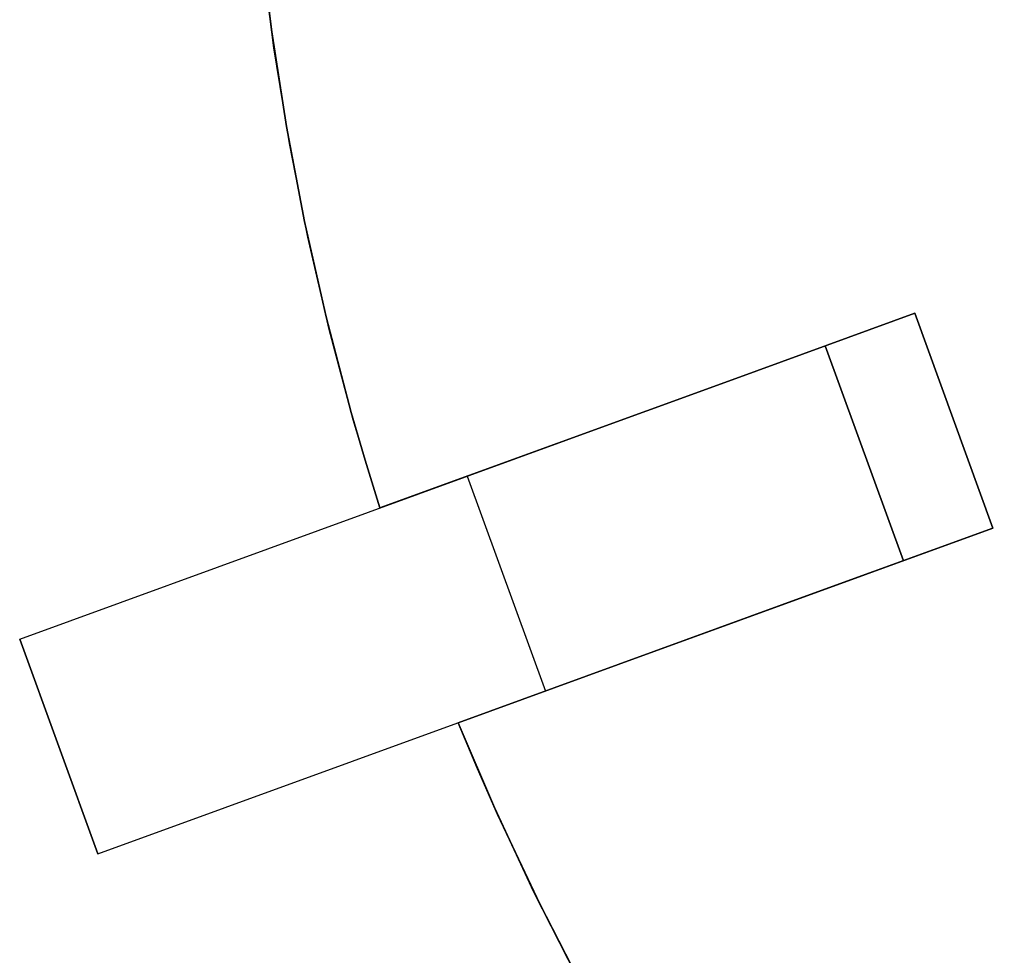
# Model space of a CAD drawing. Header units: millimetres. Extents: x 560 to 900, y 2299 to 2636.
# Tile 5 of 44: x 568 to 620, y 2399 to 2448. Entities that reach past the tile are written whole.
import ezdxf

# ---------------------------------------------------------------- set-up
doc = ezdxf.new("R2010")
doc.units = ezdxf.units.MM

msp = doc.modelspace()

# ---------------------------------------------------------------- linework, layer by layer
for points in [[(587.107, 2422.232), (585.709, 2426.865), (584.447, 2431.601), (583.328, 2436.435), (582.358, 2441.361), (581.546, 2446.373), (580.898, 2451.465), (580.421, 2456.628), (580.248, 2459.235), (580.12, 2461.856)], [(587.107, 2422.232), (585.709, 2426.865), (584.447, 2431.601), (583.328, 2436.435), (582.358, 2441.361), (581.546, 2446.373), (580.898, 2451.465), (580.421, 2456.628), (580.248, 2459.235), (580.12, 2461.856)], [(587.107, 2422.232), (586.33, 2424.739), (585.601, 2427.247), (584.284, 2432.263), (583.152, 2437.269), (582.201, 2442.256), (581.427, 2447.217), (580.825, 2452.142), (580.392, 2457.024), (580.12, 2461.856)], [(587.107, 2422.232), (586.33, 2424.739), (585.601, 2427.247), (584.284, 2432.263), (583.152, 2437.269), (582.201, 2442.256), (581.427, 2447.217), (580.825, 2452.142), (580.392, 2457.024), (580.12, 2461.856)], [(580.12, 2461.856), (580.392, 2457.024), (580.825, 2452.142), (581.427, 2447.217), (582.201, 2442.256), (583.152, 2437.269), (584.284, 2432.263), (585.601, 2427.247), (586.33, 2424.739), (587.107, 2422.232)], [(580.12, 2461.856), (580.392, 2457.024), (580.825, 2452.142), (581.427, 2447.217), (582.201, 2442.256), (583.152, 2437.269), (584.284, 2432.263), (585.601, 2427.247), (586.33, 2424.739), (587.107, 2422.232)], [(587.107, 2422.232), (585.709, 2426.865), (584.447, 2431.601), (583.328, 2436.435), (582.358, 2441.361), (581.546, 2446.373), (580.898, 2451.465), (580.421, 2456.628), (580.248, 2459.235), (580.12, 2461.856)], [(580.12, 2461.856), (580.392, 2457.024), (580.825, 2452.142), (581.427, 2447.217), (582.201, 2442.256), (583.152, 2437.269), (584.284, 2432.263), (585.601, 2427.247), (586.33, 2424.739), (587.107, 2422.232)], [(580.12, 2461.856), (580.392, 2457.024), (580.825, 2452.142), (581.427, 2447.217), (582.201, 2442.256), (583.152, 2437.269), (584.284, 2432.263), (585.601, 2427.247), (586.33, 2424.739), (587.107, 2422.232)], [(568.2, 2415.35), (615.185, 2432.452)], [(615.185, 2432.452), (605.788, 2429.031)], [(605.788, 2429.031), (615.185, 2432.452)], [(615.185, 2432.452), (605.788, 2429.031)], [(605.788, 2429.031), (615.185, 2432.452)], [(615.185, 2432.452), (605.788, 2429.031)], [(605.788, 2429.031), (615.185, 2432.452)], [(615.185, 2432.452), (619.289, 2421.175)], [(615.185, 2432.452), (619.289, 2421.175)], [(615.185, 2432.452), (619.289, 2421.175)], [(615.185, 2432.452), (619.289, 2421.175)], [(615.185, 2432.452), (619.289, 2421.175)], [(615.185, 2432.452), (619.289, 2421.175)], [(615.185, 2432.452), (619.289, 2421.175)], [(615.185, 2432.452), (619.289, 2421.175)], [(619.289, 2421.175), (615.185, 2432.452)], [(619.289, 2421.175), (615.185, 2432.452)], [(619.289, 2421.175), (615.185, 2432.452)], [(619.289, 2421.175), (615.185, 2432.452)], [(610.486, 2430.741), (614.591, 2419.465)], [(610.486, 2430.741), (614.591, 2419.465)], [(614.591, 2419.465), (610.486, 2430.741)], [(605.788, 2429.031), (587.107, 2422.232)], [(587.107, 2422.232), (605.788, 2429.031)], [(605.788, 2429.031), (587.107, 2422.232)], [(587.107, 2422.232), (605.788, 2429.031)], [(605.788, 2429.031), (587.107, 2422.232)], [(587.107, 2422.232), (605.788, 2429.031)], [(591.692, 2423.901), (595.797, 2412.625)], [(591.692, 2423.901), (595.797, 2412.625)], [(572.304, 2404.074), (619.289, 2421.175)], [(609.892, 2417.755), (619.289, 2421.175)], [(619.289, 2421.175), (609.892, 2417.755)], [(609.892, 2417.755), (619.289, 2421.175)], [(619.289, 2421.175), (609.892, 2417.755)], [(609.892, 2417.755), (619.289, 2421.175)], [(619.289, 2421.175), (609.892, 2417.755)], [(591.211, 2410.956), (609.892, 2417.755)], [(609.892, 2417.755), (591.211, 2410.956)], [(591.211, 2410.956), (609.892, 2417.755)], [(609.892, 2417.755), (591.211, 2410.956)], [(591.211, 2410.956), (609.892, 2417.755)], [(609.892, 2417.755), (591.211, 2410.956)], [(568.2, 2415.35), (572.304, 2404.074)], [(568.2, 2415.35), (572.304, 2404.074)], [(572.304, 2404.074), (568.2, 2415.35)], [(611.329, 2376.111), (608.431, 2379.987), (605.625, 2384.006), (602.92, 2388.165), (600.324, 2392.462), (597.847, 2396.895), (595.496, 2401.457), (593.282, 2406.146), (592.228, 2408.536), (591.211, 2410.956)], [(591.211, 2410.956), (592.228, 2408.536), (593.282, 2406.146), (595.496, 2401.457), (597.847, 2396.895), (600.324, 2392.462), (602.92, 2388.165), (605.625, 2384.006), (608.431, 2379.987), (611.329, 2376.111)], [(611.329, 2376.111), (609.742, 2378.201), (608.199, 2380.309), (605.245, 2384.571), (602.469, 2388.888), (599.869, 2393.25), (597.446, 2397.647), (595.196, 2402.069), (593.119, 2406.508), (591.211, 2410.956)], [(611.329, 2376.111), (609.742, 2378.201), (608.199, 2380.309), (605.245, 2384.571), (602.469, 2388.888), (599.869, 2393.25), (597.446, 2397.647), (595.196, 2402.069), (593.119, 2406.508), (591.211, 2410.956)], [(591.211, 2410.956), (593.119, 2406.508), (595.196, 2402.069), (597.446, 2397.647), (599.869, 2393.25), (602.469, 2388.888), (605.245, 2384.571), (608.199, 2380.309), (609.742, 2378.201), (611.329, 2376.111)], [(591.211, 2410.956), (593.119, 2406.508), (595.196, 2402.069), (597.446, 2397.647), (599.869, 2393.25), (602.469, 2388.888), (605.245, 2384.571), (608.199, 2380.309), (609.742, 2378.201), (611.329, 2376.111)], [(611.329, 2376.111), (608.431, 2379.987), (605.625, 2384.006), (602.92, 2388.165), (600.324, 2392.462), (597.847, 2396.895), (595.496, 2401.457), (593.282, 2406.146), (592.228, 2408.536), (591.211, 2410.956)], [(591.211, 2410.956), (593.119, 2406.508), (595.196, 2402.069), (597.446, 2397.647), (599.869, 2393.25), (602.469, 2388.888), (605.245, 2384.571), (608.199, 2380.309), (609.742, 2378.201), (611.329, 2376.111)], [(591.211, 2410.956), (593.119, 2406.508), (595.196, 2402.069), (597.446, 2397.647), (599.869, 2393.25), (602.469, 2388.888), (605.245, 2384.571), (608.199, 2380.309), (609.742, 2378.201), (611.329, 2376.111)]]:
    msp.add_lwpolyline(points)
at = {"extrusion": (-0.34202, 0.939693, -4.69085e-15)}
msp.add_lwpolyline([(-1430.032, -158.005), (-1429.349, -157.993), (-1428.667, -157.958), (-1427.987, -157.9), (-1427.309, -157.819), (-1426.634, -157.714), (-1425.963, -157.587), (-1425.297, -157.436), (-1424.636, -157.263), (-1423.982, -157.068), (-1423.334, -156.85), (-1422.695, -156.611), (-1422.064, -156.349), (-1421.442, -156.066), (-1420.831, -155.763), (-1420.23, -155.438), (-1419.64, -155.093), (-1419.063, -154.729), (-1418.498, -154.344), (-1417.947, -153.941), (-1417.41, -153.519), (-1416.888, -153.079), (-1416.381, -152.622), (-1415.89, -152.147), (-1415.415, -151.656), (-1414.958, -151.149), (-1414.518, -150.627), (-1414.096, -150.09), (-1413.693, -149.539), (-1413.308, -148.974), (-1412.944, -148.397), (-1412.599, -147.807), (-1412.274, -147.206), (-1411.971, -146.595), (-1411.688, -145.973), (-1411.426, -145.342), (-1411.187, -144.703), (-1410.969, -144.055), (-1410.774, -143.401), (-1410.601, -142.74), (-1410.45, -142.074), (-1410.323, -141.403), (-1410.218, -140.728), (-1410.137, -140.05), (-1410.079, -139.37), (-1410.044, -138.688), (-1410.032, -138.005)], dxfattribs=at)
at = {"extrusion": (-0.34202, 0.939693, -2.60443e-14)}
msp.add_lwpolyline([(-1410.032, 61.995), (-1410.044, 62.678), (-1410.079, 63.36), (-1410.137, 64.04), (-1410.218, 64.718), (-1410.323, 65.393), (-1410.45, 66.064), (-1410.601, 66.73), (-1410.774, 67.391), (-1410.969, 68.045), (-1411.187, 68.693), (-1411.426, 69.332), (-1411.688, 69.963), (-1411.971, 70.585), (-1412.274, 71.196), (-1412.599, 71.797), (-1412.944, 72.387), (-1413.308, 72.964), (-1413.693, 73.529), (-1414.096, 74.08), (-1414.518, 74.617), (-1414.958, 75.139), (-1415.415, 75.646), (-1415.89, 76.137), (-1416.381, 76.612), (-1416.888, 77.069), (-1417.41, 77.509), (-1417.947, 77.931), (-1418.498, 78.334), (-1419.063, 78.719), (-1419.64, 79.083), (-1420.23, 79.428), (-1420.831, 79.753), (-1421.442, 80.056), (-1422.064, 80.339), (-1422.695, 80.601), (-1423.334, 80.84), (-1423.982, 81.058), (-1424.636, 81.253), (-1425.297, 81.426), (-1425.963, 81.577), (-1426.634, 81.704), (-1427.309, 81.809), (-1427.987, 81.89), (-1428.667, 81.948), (-1429.349, 81.983), (-1430.032, 81.995)], dxfattribs=at)
at = {"extrusion": (-0.34202, 0.939693, 2.74858e-14)}
msp.add_lwpolyline([(-1415.032, 141.995), (-1414.691, 141.989), (-1414.35, 141.972), (-1414.009, 141.943), (-1413.67, 141.902), (-1413.333, 141.85), (-1412.997, 141.786), (-1412.664, 141.711), (-1412.334, 141.624), (-1412.007, 141.526), (-1411.683, 141.418), (-1411.363, 141.298), (-1411.048, 141.167), (-1410.737, 141.026), (-1410.431, 140.874), (-1410.131, 140.712), (-1409.836, 140.539), (-1409.547, 140.357), (-1409.265, 140.165), (-1408.99, 139.963), (-1408.721, 139.752), (-1408.46, 139.532), (-1408.206, 139.303), (-1407.961, 139.066), (-1407.724, 138.821), (-1407.495, 138.567), (-1407.275, 138.306), (-1407.064, 138.037), (-1406.862, 137.762), (-1406.67, 137.48), (-1406.488, 137.191), (-1406.315, 136.896), (-1406.153, 136.596), (-1406.001, 136.29), (-1405.86, 135.979), (-1405.729, 135.664), (-1405.609, 135.344), (-1405.501, 135.02), (-1405.403, 134.693), (-1405.316, 134.363), (-1405.241, 134.03), (-1405.177, 133.694), (-1405.125, 133.357), (-1405.084, 133.018), (-1405.055, 132.677), (-1405.038, 132.336), (-1405.032, 131.995)], dxfattribs=at)
at = {"extrusion": (-0.34202, 0.939693, -5.08745e-14)}
msp.add_lwpolyline([(-1405.032, -208.005), (-1405.038, -208.346), (-1405.055, -208.687), (-1405.084, -209.028), (-1405.125, -209.367), (-1405.177, -209.704), (-1405.241, -210.04), (-1405.316, -210.373), (-1405.403, -210.703), (-1405.501, -211.03), (-1405.609, -211.354), (-1405.729, -211.674), (-1405.86, -211.989), (-1406.001, -212.3), (-1406.153, -212.606), (-1406.315, -212.906), (-1406.488, -213.201), (-1406.67, -213.49), (-1406.862, -213.772), (-1407.064, -214.047), (-1407.275, -214.316), (-1407.495, -214.577), (-1407.724, -214.831), (-1407.961, -215.076), (-1408.206, -215.313), (-1408.46, -215.542), (-1408.721, -215.762), (-1408.99, -215.973), (-1409.265, -216.175), (-1409.547, -216.367), (-1409.836, -216.549), (-1410.131, -216.722), (-1410.431, -216.884), (-1410.737, -217.036), (-1411.048, -217.177), (-1411.363, -217.308), (-1411.683, -217.428), (-1412.007, -217.536), (-1412.334, -217.634), (-1412.664, -217.721), (-1412.997, -217.796), (-1413.333, -217.86), (-1413.67, -217.912), (-1414.009, -217.953), (-1414.35, -217.982), (-1414.691, -217.999), (-1415.032, -218.005)], dxfattribs=at)
at = {"extrusion": (-0.34202, 0.939693, 9.82504e-15)}
msp.add_lwpolyline([(-1430.032, -158.005), (-1429.349, -157.993), (-1428.667, -157.958), (-1427.987, -157.9), (-1427.309, -157.819), (-1426.634, -157.714), (-1425.963, -157.587), (-1425.297, -157.436), (-1424.636, -157.263), (-1423.982, -157.068), (-1423.334, -156.85), (-1422.695, -156.611), (-1422.064, -156.349), (-1421.442, -156.066), (-1420.831, -155.763), (-1420.23, -155.438), (-1419.64, -155.093), (-1419.063, -154.729), (-1418.498, -154.344), (-1417.947, -153.941), (-1417.41, -153.519), (-1416.888, -153.079), (-1416.381, -152.622), (-1415.89, -152.147), (-1415.415, -151.656), (-1414.958, -151.149), (-1414.518, -150.627), (-1414.096, -150.09), (-1413.693, -149.539), (-1413.308, -148.974), (-1412.944, -148.397), (-1412.599, -147.807), (-1412.274, -147.206), (-1411.971, -146.595), (-1411.688, -145.973), (-1411.426, -145.342), (-1411.187, -144.703), (-1410.969, -144.055), (-1410.774, -143.401), (-1410.601, -142.74), (-1410.45, -142.074), (-1410.323, -141.403), (-1410.218, -140.728), (-1410.137, -140.05), (-1410.079, -139.37), (-1410.044, -138.688), (-1410.032, -138.005)], dxfattribs=at)
at = {"extrusion": (-0.34202, 0.939693, 1.11878e-14)}
msp.add_lwpolyline([(-1410.032, 61.995), (-1410.044, 62.678), (-1410.079, 63.36), (-1410.137, 64.04), (-1410.218, 64.718), (-1410.323, 65.393), (-1410.45, 66.064), (-1410.601, 66.73), (-1410.774, 67.391), (-1410.969, 68.045), (-1411.187, 68.693), (-1411.426, 69.332), (-1411.688, 69.963), (-1411.971, 70.585), (-1412.274, 71.196), (-1412.599, 71.797), (-1412.944, 72.387), (-1413.308, 72.964), (-1413.693, 73.529), (-1414.096, 74.08), (-1414.518, 74.617), (-1414.958, 75.139), (-1415.415, 75.646), (-1415.89, 76.137), (-1416.381, 76.612), (-1416.888, 77.069), (-1417.41, 77.509), (-1417.947, 77.931), (-1418.498, 78.334), (-1419.063, 78.719), (-1419.64, 79.083), (-1420.23, 79.428), (-1420.831, 79.753), (-1421.442, 80.056), (-1422.064, 80.339), (-1422.695, 80.601), (-1423.334, 80.84), (-1423.982, 81.058), (-1424.636, 81.253), (-1425.297, 81.426), (-1425.963, 81.577), (-1426.634, 81.704), (-1427.309, 81.809), (-1427.987, 81.89), (-1428.667, 81.948), (-1429.349, 81.983), (-1430.032, 81.995)], dxfattribs=at)
at = {"extrusion": (1, 0, 0)}
for points in [[(2432.452, -138.005), (2432.452, -128.005)], [(2432.452, -116.005), (2432.452, -12.005)], [(2432.452, -0.005), (2432.452, 39.995)], [(2432.452, 51.995), (2432.452, 61.995)], [(2429.031, 118.766), (2429.031, 51.995)], [(2429.031, 39.995), (2429.031, -0.005)], [(2429.031, -12.005), (2429.031, -116.005)], [(2429.031, -128.005), (2429.031, -194.776)], [(2426.813, -128.005), (2426.813, -138.005)], [(2426.813, -12.005), (2426.813, -116.005)], [(2426.813, 39.995), (2426.813, -0.005)], [(2426.813, 61.995), (2426.813, 51.995)], [(2422.232, -12.005), (2422.232, -0.005)], [(2422.232, 39.995), (2422.232, 51.995)], [(2422.232, -128.005), (2422.232, -116.005)], [(2421.175, -128.005), (2421.175, -138.005)], [(2421.175, -12.005), (2421.175, -116.005)], [(2421.175, 39.995), (2421.175, -0.005)], [(2421.175, 61.995), (2421.175, 51.995)], [(2417.755, 118.766), (2417.755, 51.995)], [(2417.755, 39.995), (2417.755, -0.005)], [(2417.755, -12.005), (2417.755, -116.005)], [(2417.755, -128.005), (2417.755, -194.776)], [(2410.956, -0.005), (2410.956, -12.005)], [(2410.956, 39.995), (2410.956, 51.995)], [(2410.956, -116.005), (2410.956, -128.005)]]:
    msp.add_lwpolyline(points, dxfattribs=at)
at = {"extrusion": (-0.34202, 0.939693, -1.74439e-14)}
msp.add_lwpolyline([(-1405.032, 131.995), (-1405.02, 131.312), (-1404.985, 130.63), (-1404.927, 129.95), (-1404.846, 129.272), (-1404.741, 128.597), (-1404.614, 127.926), (-1404.463, 127.26), (-1404.29, 126.599), (-1404.095, 125.945), (-1403.877, 125.297), (-1403.638, 124.658), (-1403.376, 124.027), (-1403.093, 123.405), (-1402.79, 122.794), (-1402.465, 122.193), (-1402.12, 121.603), (-1401.756, 121.026), (-1401.371, 120.461), (-1400.968, 119.91), (-1400.546, 119.373), (-1400.106, 118.851), (-1399.649, 118.344), (-1399.174, 117.853), (-1398.683, 117.378), (-1398.176, 116.921), (-1397.654, 116.481), (-1397.117, 116.059), (-1396.566, 115.656), (-1396.001, 115.271), (-1395.424, 114.907), (-1394.834, 114.562), (-1394.233, 114.237), (-1393.622, 113.934), (-1393, 113.651), (-1392.369, 113.389), (-1391.73, 113.15), (-1391.082, 112.932), (-1390.428, 112.737), (-1389.767, 112.564), (-1389.101, 112.413), (-1388.43, 112.286), (-1387.755, 112.181), (-1387.077, 112.1), (-1386.397, 112.042), (-1385.715, 112.007), (-1385.032, 111.995)], dxfattribs=at)
at = {"extrusion": (-0.34202, 0.939693, -2.38293e-14)}
msp.add_lwpolyline([(-1385.032, -188.005), (-1385.715, -188.017), (-1386.397, -188.052), (-1387.077, -188.11), (-1387.755, -188.191), (-1388.43, -188.296), (-1389.101, -188.423), (-1389.767, -188.574), (-1390.428, -188.747), (-1391.082, -188.942), (-1391.73, -189.16), (-1392.369, -189.399), (-1393, -189.661), (-1393.622, -189.944), (-1394.233, -190.247), (-1394.834, -190.572), (-1395.424, -190.917), (-1396.001, -191.281), (-1396.566, -191.666), (-1397.117, -192.069), (-1397.654, -192.491), (-1398.176, -192.931), (-1398.683, -193.388), (-1399.174, -193.863), (-1399.649, -194.354), (-1400.106, -194.861), (-1400.546, -195.383), (-1400.968, -195.92), (-1401.371, -196.471), (-1401.756, -197.036), (-1402.12, -197.613), (-1402.465, -198.203), (-1402.79, -198.804), (-1403.093, -199.415), (-1403.376, -200.037), (-1403.638, -200.668), (-1403.877, -201.307), (-1404.095, -201.955), (-1404.29, -202.609), (-1404.463, -203.27), (-1404.614, -203.936), (-1404.741, -204.607), (-1404.846, -205.282), (-1404.927, -205.96), (-1404.985, -206.64), (-1405.02, -207.322), (-1405.032, -208.005)], dxfattribs=at)
at = {"extrusion": (-0.34202, 0.939693, 2.95972e-14)}
msp.add_lwpolyline([(-1405.032, 131.995), (-1405.038, 132.336), (-1405.055, 132.677), (-1405.084, 133.018), (-1405.125, 133.357), (-1405.177, 133.694), (-1405.241, 134.03), (-1405.316, 134.363), (-1405.403, 134.693), (-1405.501, 135.02), (-1405.609, 135.344), (-1405.729, 135.664), (-1405.86, 135.979), (-1406.001, 136.29), (-1406.153, 136.596), (-1406.315, 136.896), (-1406.488, 137.191), (-1406.67, 137.48), (-1406.862, 137.762), (-1407.064, 138.037), (-1407.275, 138.306), (-1407.495, 138.567), (-1407.724, 138.821), (-1407.961, 139.066), (-1408.206, 139.303), (-1408.46, 139.532), (-1408.721, 139.752), (-1408.99, 139.963), (-1409.265, 140.165), (-1409.547, 140.357), (-1409.836, 140.539), (-1410.131, 140.712), (-1410.431, 140.874), (-1410.737, 141.026), (-1411.048, 141.167), (-1411.363, 141.298), (-1411.683, 141.418), (-1412.007, 141.526), (-1412.334, 141.624), (-1412.664, 141.711), (-1412.997, 141.786), (-1413.333, 141.85), (-1413.67, 141.902), (-1414.009, 141.943), (-1414.35, 141.972), (-1414.691, 141.989), (-1415.032, 141.995)], dxfattribs=at)
at = {"extrusion": (-0.34202, 0.939693, -3.9025e-15)}
msp.add_lwpolyline([(-1415.032, -218.005), (-1414.691, -217.999), (-1414.35, -217.982), (-1414.009, -217.953), (-1413.67, -217.912), (-1413.333, -217.86), (-1412.997, -217.796), (-1412.664, -217.721), (-1412.334, -217.634), (-1412.007, -217.536), (-1411.683, -217.428), (-1411.363, -217.308), (-1411.048, -217.177), (-1410.737, -217.036), (-1410.431, -216.884), (-1410.131, -216.722), (-1409.836, -216.549), (-1409.547, -216.367), (-1409.265, -216.175), (-1408.99, -215.973), (-1408.721, -215.762), (-1408.46, -215.542), (-1408.206, -215.313), (-1407.961, -215.076), (-1407.724, -214.831), (-1407.495, -214.577), (-1407.275, -214.316), (-1407.064, -214.047), (-1406.862, -213.772), (-1406.67, -213.49), (-1406.488, -213.201), (-1406.315, -212.906), (-1406.153, -212.606), (-1406.001, -212.3), (-1405.86, -211.989), (-1405.729, -211.674), (-1405.609, -211.354), (-1405.501, -211.03), (-1405.403, -210.703), (-1405.316, -210.373), (-1405.241, -210.04), (-1405.177, -209.704), (-1405.125, -209.367), (-1405.084, -209.028), (-1405.055, -208.687), (-1405.038, -208.346), (-1405.032, -208.005)], dxfattribs=at)
at = {"extrusion": (-0.34202, 0.939693, -4.12111e-14)}
msp.add_lwpolyline([(-1410.032, -138.005), (-1410.044, -138.688), (-1410.079, -139.37), (-1410.137, -140.05), (-1410.218, -140.728), (-1410.323, -141.403), (-1410.45, -142.074), (-1410.601, -142.74), (-1410.774, -143.401), (-1410.969, -144.055), (-1411.187, -144.703), (-1411.426, -145.342), (-1411.688, -145.973), (-1411.971, -146.595), (-1412.274, -147.206), (-1412.599, -147.807), (-1412.944, -148.397), (-1413.308, -148.974), (-1413.693, -149.539), (-1414.096, -150.09), (-1414.518, -150.627), (-1414.958, -151.149), (-1415.415, -151.656), (-1415.89, -152.147), (-1416.381, -152.622), (-1416.888, -153.079), (-1417.41, -153.519), (-1417.947, -153.941), (-1418.498, -154.344), (-1419.063, -154.729), (-1419.64, -155.093), (-1420.23, -155.438), (-1420.831, -155.763), (-1421.442, -156.066), (-1422.064, -156.349), (-1422.695, -156.611), (-1423.334, -156.85), (-1423.982, -157.068), (-1424.636, -157.263), (-1425.297, -157.436), (-1425.963, -157.587), (-1426.634, -157.714), (-1427.309, -157.819), (-1427.987, -157.9), (-1428.667, -157.958), (-1429.349, -157.993), (-1430.032, -158.005)], dxfattribs=at)
at = {"extrusion": (-0.34202, 0.939693, 2.49154e-14)}
msp.add_lwpolyline([(-1430.032, 81.995), (-1429.349, 81.983), (-1428.667, 81.948), (-1427.987, 81.89), (-1427.309, 81.809), (-1426.634, 81.704), (-1425.963, 81.577), (-1425.297, 81.426), (-1424.636, 81.253), (-1423.982, 81.058), (-1423.334, 80.84), (-1422.695, 80.601), (-1422.064, 80.339), (-1421.442, 80.056), (-1420.831, 79.753), (-1420.23, 79.428), (-1419.64, 79.083), (-1419.063, 78.719), (-1418.498, 78.334), (-1417.947, 77.931), (-1417.41, 77.509), (-1416.888, 77.069), (-1416.381, 76.612), (-1415.89, 76.137), (-1415.415, 75.646), (-1414.958, 75.139), (-1414.518, 74.617), (-1414.096, 74.08), (-1413.693, 73.529), (-1413.308, 72.964), (-1412.944, 72.387), (-1412.599, 71.797), (-1412.274, 71.196), (-1411.971, 70.585), (-1411.688, 69.963), (-1411.426, 69.332), (-1411.187, 68.693), (-1410.969, 68.045), (-1410.774, 67.391), (-1410.601, 66.73), (-1410.45, 66.064), (-1410.323, 65.393), (-1410.218, 64.718), (-1410.137, 64.04), (-1410.079, 63.36), (-1410.044, 62.678), (-1410.032, 61.995)], dxfattribs=at)
at = {"extrusion": (-0.34202, 0.939693, -2.26405e-14)}
msp.add_lwpolyline([(-1405.032, 131.995), (-1405.02, 131.312), (-1404.985, 130.63), (-1404.927, 129.95), (-1404.846, 129.272), (-1404.741, 128.597), (-1404.614, 127.926), (-1404.463, 127.26), (-1404.29, 126.599), (-1404.095, 125.945), (-1403.877, 125.297), (-1403.638, 124.658), (-1403.376, 124.027), (-1403.093, 123.405), (-1402.79, 122.794), (-1402.465, 122.193), (-1402.12, 121.603), (-1401.756, 121.026), (-1401.371, 120.461), (-1400.968, 119.91), (-1400.546, 119.373), (-1400.106, 118.851), (-1399.649, 118.344), (-1399.174, 117.853), (-1398.683, 117.378), (-1398.176, 116.921), (-1397.654, 116.481), (-1397.117, 116.059), (-1396.566, 115.656), (-1396.001, 115.271), (-1395.424, 114.907), (-1394.834, 114.562), (-1394.233, 114.237), (-1393.622, 113.934), (-1393, 113.651), (-1392.369, 113.389), (-1391.73, 113.15), (-1391.082, 112.932), (-1390.428, 112.737), (-1389.767, 112.564), (-1389.101, 112.413), (-1388.43, 112.286), (-1387.755, 112.181), (-1387.077, 112.1), (-1386.397, 112.042), (-1385.715, 112.007), (-1385.032, 111.995)], dxfattribs=at)
at = {"extrusion": (-0.34202, 0.939693, 3.97837e-14)}
msp.add_lwpolyline([(-1385.032, -188.005), (-1385.715, -188.017), (-1386.397, -188.052), (-1387.077, -188.11), (-1387.755, -188.191), (-1388.43, -188.296), (-1389.101, -188.423), (-1389.767, -188.574), (-1390.428, -188.747), (-1391.082, -188.942), (-1391.73, -189.16), (-1392.369, -189.399), (-1393, -189.661), (-1393.622, -189.944), (-1394.233, -190.247), (-1394.834, -190.572), (-1395.424, -190.917), (-1396.001, -191.281), (-1396.566, -191.666), (-1397.117, -192.069), (-1397.654, -192.491), (-1398.176, -192.931), (-1398.683, -193.388), (-1399.174, -193.863), (-1399.649, -194.354), (-1400.106, -194.861), (-1400.546, -195.383), (-1400.968, -195.92), (-1401.371, -196.471), (-1401.756, -197.036), (-1402.12, -197.613), (-1402.465, -198.203), (-1402.79, -198.804), (-1403.093, -199.415), (-1403.376, -200.037), (-1403.638, -200.668), (-1403.877, -201.307), (-1404.095, -201.955), (-1404.29, -202.609), (-1404.463, -203.27), (-1404.614, -203.936), (-1404.741, -204.607), (-1404.846, -205.282), (-1404.927, -205.96), (-1404.985, -206.64), (-1405.02, -207.322), (-1405.032, -208.005)], dxfattribs=at)
at = {"extrusion": (-0.34202, 0.939693, 1.73494e-14)}
msp.add_lwpolyline([(-1385.032, 111.995), (-1384.178, 111.98), (-1383.326, 111.937), (-1382.475, 111.864), (-1381.628, 111.762), (-1380.784, 111.631), (-1379.946, 111.472), (-1379.113, 111.284), (-1378.287, 111.068), (-1377.469, 110.824), (-1376.66, 110.552), (-1375.861, 110.252), (-1375.072, 109.925), (-1374.295, 109.572), (-1373.53, 109.192), (-1372.779, 108.787), (-1372.042, 108.355), (-1371.321, 107.9), (-1370.615, 107.419), (-1369.926, 106.915), (-1369.255, 106.388), (-1368.602, 105.838), (-1367.968, 105.266), (-1367.354, 104.673), (-1366.761, 104.059), (-1366.189, 103.425), (-1365.639, 102.772), (-1365.112, 102.101), (-1364.608, 101.412), (-1364.127, 100.706), (-1363.672, 99.985), (-1363.24, 99.248), (-1362.835, 98.497), (-1362.455, 97.732), (-1362.102, 96.955), (-1361.775, 96.166), (-1361.475, 95.367), (-1361.203, 94.558), (-1360.959, 93.74), (-1360.743, 92.914), (-1360.555, 92.081), (-1360.396, 91.243), (-1360.265, 90.399), (-1360.163, 89.552), (-1360.09, 88.701), (-1360.047, 87.849), (-1360.032, 86.995)], dxfattribs=at)
at = {"extrusion": (-0.34202, 0.939693, -1.53798e-14)}
msp.add_lwpolyline([(-1360.032, -163.005), (-1360.047, -163.859), (-1360.09, -164.711), (-1360.163, -165.562), (-1360.265, -166.409), (-1360.396, -167.253), (-1360.555, -168.091), (-1360.743, -168.924), (-1360.959, -169.75), (-1361.203, -170.568), (-1361.475, -171.377), (-1361.775, -172.176), (-1362.102, -172.965), (-1362.455, -173.742), (-1362.835, -174.507), (-1363.24, -175.258), (-1363.672, -175.995), (-1364.127, -176.716), (-1364.608, -177.422), (-1365.112, -178.111), (-1365.639, -178.782), (-1366.189, -179.435), (-1366.761, -180.069), (-1367.354, -180.683), (-1367.968, -181.276), (-1368.602, -181.848), (-1369.255, -182.398), (-1369.926, -182.925), (-1370.615, -183.429), (-1371.321, -183.91), (-1372.042, -184.365), (-1372.779, -184.797), (-1373.53, -185.202), (-1374.295, -185.582), (-1375.072, -185.935), (-1375.861, -186.262), (-1376.66, -186.562), (-1377.469, -186.834), (-1378.287, -187.078), (-1379.113, -187.294), (-1379.946, -187.482), (-1380.784, -187.641), (-1381.628, -187.772), (-1382.475, -187.874), (-1383.326, -187.947), (-1384.178, -187.99), (-1385.032, -188.005)], dxfattribs=at)
at = {"extrusion": (-0.34202, 0.939693, -7.28986e-14)}
msp.add_lwpolyline([(-1405.032, 131.995), (-1405.038, 132.336), (-1405.055, 132.677), (-1405.084, 133.018), (-1405.125, 133.357), (-1405.177, 133.694), (-1405.241, 134.03), (-1405.316, 134.363), (-1405.403, 134.693), (-1405.501, 135.02), (-1405.609, 135.344), (-1405.729, 135.664), (-1405.86, 135.979), (-1406.001, 136.29), (-1406.153, 136.596), (-1406.315, 136.896), (-1406.488, 137.191), (-1406.67, 137.48), (-1406.862, 137.762), (-1407.064, 138.037), (-1407.275, 138.306), (-1407.495, 138.567), (-1407.724, 138.821), (-1407.961, 139.066), (-1408.206, 139.303), (-1408.46, 139.532), (-1408.721, 139.752), (-1408.99, 139.963), (-1409.265, 140.165), (-1409.547, 140.357), (-1409.836, 140.539), (-1410.131, 140.712), (-1410.431, 140.874), (-1410.737, 141.026), (-1411.048, 141.167), (-1411.363, 141.298), (-1411.683, 141.418), (-1412.007, 141.526), (-1412.334, 141.624), (-1412.664, 141.711), (-1412.997, 141.786), (-1413.333, 141.85), (-1413.67, 141.902), (-1414.009, 141.943), (-1414.35, 141.972), (-1414.691, 141.989), (-1415.032, 141.995)], dxfattribs=at)
at = {"extrusion": (-0.34202, 0.939693, -3.6873e-14)}
msp.add_lwpolyline([(-1415.032, -218.005), (-1414.691, -217.999), (-1414.35, -217.982), (-1414.009, -217.953), (-1413.67, -217.912), (-1413.333, -217.86), (-1412.997, -217.796), (-1412.664, -217.721), (-1412.334, -217.634), (-1412.007, -217.536), (-1411.683, -217.428), (-1411.363, -217.308), (-1411.048, -217.177), (-1410.737, -217.036), (-1410.431, -216.884), (-1410.131, -216.722), (-1409.836, -216.549), (-1409.547, -216.367), (-1409.265, -216.175), (-1408.99, -215.973), (-1408.721, -215.762), (-1408.46, -215.542), (-1408.206, -215.313), (-1407.961, -215.076), (-1407.724, -214.831), (-1407.495, -214.577), (-1407.275, -214.316), (-1407.064, -214.047), (-1406.862, -213.772), (-1406.67, -213.49), (-1406.488, -213.201), (-1406.315, -212.906), (-1406.153, -212.606), (-1406.001, -212.3), (-1405.86, -211.989), (-1405.729, -211.674), (-1405.609, -211.354), (-1405.501, -211.03), (-1405.403, -210.703), (-1405.316, -210.373), (-1405.241, -210.04), (-1405.177, -209.704), (-1405.125, -209.367), (-1405.084, -209.028), (-1405.055, -208.687), (-1405.038, -208.346), (-1405.032, -208.005)], dxfattribs=at)
at = {"extrusion": (-0.34202, 0.939693, 7.59958e-15)}
msp.add_lwpolyline([(-1385.032, 111.995), (-1385.715, 112.007), (-1386.397, 112.042), (-1387.077, 112.1), (-1387.755, 112.181), (-1388.43, 112.286), (-1389.101, 112.413), (-1389.767, 112.564), (-1390.428, 112.737), (-1391.082, 112.932), (-1391.73, 113.15), (-1392.369, 113.389), (-1393, 113.651), (-1393.622, 113.934), (-1394.233, 114.237), (-1394.834, 114.562), (-1395.424, 114.907), (-1396.001, 115.271), (-1396.566, 115.656), (-1397.117, 116.059), (-1397.654, 116.481), (-1398.176, 116.921), (-1398.683, 117.378), (-1399.174, 117.853), (-1399.649, 118.344), (-1400.106, 118.851), (-1400.546, 119.373), (-1400.968, 119.91), (-1401.371, 120.461), (-1401.756, 121.026), (-1402.12, 121.603), (-1402.465, 122.193), (-1402.79, 122.794), (-1403.093, 123.405), (-1403.376, 124.027), (-1403.638, 124.658), (-1403.877, 125.297), (-1404.095, 125.945), (-1404.29, 126.599), (-1404.463, 127.26), (-1404.614, 127.926), (-1404.741, 128.597), (-1404.846, 129.272), (-1404.927, 129.95), (-1404.985, 130.63), (-1405.02, 131.312), (-1405.032, 131.995)], dxfattribs=at)
at = {"extrusion": (-0.34202, 0.939693, 2.87142e-14)}
msp.add_lwpolyline([(-1405.032, -208.005), (-1405.02, -207.322), (-1404.985, -206.64), (-1404.927, -205.96), (-1404.846, -205.282), (-1404.741, -204.607), (-1404.614, -203.936), (-1404.463, -203.27), (-1404.29, -202.609), (-1404.095, -201.955), (-1403.877, -201.307), (-1403.638, -200.668), (-1403.376, -200.037), (-1403.093, -199.415), (-1402.79, -198.804), (-1402.465, -198.203), (-1402.12, -197.613), (-1401.756, -197.036), (-1401.371, -196.471), (-1400.968, -195.92), (-1400.546, -195.383), (-1400.106, -194.861), (-1399.649, -194.354), (-1399.174, -193.863), (-1398.683, -193.388), (-1398.176, -192.931), (-1397.654, -192.491), (-1397.117, -192.069), (-1396.566, -191.666), (-1396.001, -191.281), (-1395.424, -190.917), (-1394.834, -190.572), (-1394.233, -190.247), (-1393.622, -189.944), (-1393, -189.661), (-1392.369, -189.399), (-1391.73, -189.16), (-1391.082, -188.942), (-1390.428, -188.747), (-1389.767, -188.574), (-1389.101, -188.423), (-1388.43, -188.296), (-1387.755, -188.191), (-1387.077, -188.11), (-1386.397, -188.052), (-1385.715, -188.017), (-1385.032, -188.005)], dxfattribs=at)
at = {"extrusion": (-0.34202, 0.939693, 2.08319e-16)}
msp.add_lwpolyline([(-1360.032, 86.995), (-1360.047, 87.849), (-1360.09, 88.701), (-1360.163, 89.552), (-1360.265, 90.399), (-1360.396, 91.243), (-1360.555, 92.081), (-1360.743, 92.914), (-1360.959, 93.74), (-1361.203, 94.558), (-1361.475, 95.367), (-1361.775, 96.166), (-1362.102, 96.955), (-1362.455, 97.732), (-1362.835, 98.497), (-1363.24, 99.248), (-1363.672, 99.985), (-1364.127, 100.706), (-1364.608, 101.412), (-1365.112, 102.101), (-1365.639, 102.772), (-1366.189, 103.425), (-1366.761, 104.059), (-1367.354, 104.673), (-1367.968, 105.266), (-1368.602, 105.838), (-1369.255, 106.388), (-1369.926, 106.915), (-1370.615, 107.419), (-1371.321, 107.9), (-1372.042, 108.355), (-1372.779, 108.787), (-1373.53, 109.192), (-1374.295, 109.572), (-1375.072, 109.925), (-1375.861, 110.252), (-1376.66, 110.552), (-1377.469, 110.824), (-1378.287, 111.068), (-1379.113, 111.284), (-1379.946, 111.472), (-1380.784, 111.631), (-1381.628, 111.762), (-1382.475, 111.864), (-1383.326, 111.937), (-1384.178, 111.98), (-1385.032, 111.995)], dxfattribs=at)
at = {"extrusion": (-0.34202, 0.939693, -1.17844e-15)}
msp.add_lwpolyline([(-1385.032, -188.005), (-1384.178, -187.99), (-1383.326, -187.947), (-1382.475, -187.874), (-1381.628, -187.772), (-1380.784, -187.641), (-1379.946, -187.482), (-1379.113, -187.294), (-1378.287, -187.078), (-1377.469, -186.834), (-1376.66, -186.562), (-1375.861, -186.262), (-1375.072, -185.935), (-1374.295, -185.582), (-1373.53, -185.202), (-1372.779, -184.797), (-1372.042, -184.365), (-1371.321, -183.91), (-1370.615, -183.429), (-1369.926, -182.925), (-1369.255, -182.398), (-1368.602, -181.848), (-1367.968, -181.276), (-1367.354, -180.683), (-1366.761, -180.069), (-1366.189, -179.435), (-1365.639, -178.782), (-1365.112, -178.111), (-1364.608, -177.422), (-1364.127, -176.716), (-1363.672, -175.995), (-1363.24, -175.258), (-1362.835, -174.507), (-1362.455, -173.742), (-1362.102, -172.965), (-1361.775, -172.176), (-1361.475, -171.377), (-1361.203, -170.568), (-1360.959, -169.75), (-1360.743, -168.924), (-1360.555, -168.091), (-1360.396, -167.253), (-1360.265, -166.409), (-1360.163, -165.562), (-1360.09, -164.711), (-1360.047, -163.859), (-1360.032, -163.005)], dxfattribs=at)
at = {"extrusion": (0, 1, 0)}
for points in [[(-568.2, 86.995), (-568.2, -163.005)], [(-570.252, -163.005), (-570.252, 86.995)], [(-572.304, -163.005), (-572.304, 86.995)]]:
    msp.add_lwpolyline(points, dxfattribs=at)
at = {"extrusion": (-0.34202, 0.939693, 1.32961e-14)}
msp.add_lwpolyline([(-1360.032, 86.995), (-1360.047, 87.849), (-1360.09, 88.701), (-1360.163, 89.552), (-1360.265, 90.399), (-1360.396, 91.243), (-1360.555, 92.081), (-1360.743, 92.914), (-1360.959, 93.74), (-1361.203, 94.558), (-1361.475, 95.367), (-1361.775, 96.166), (-1362.102, 96.955), (-1362.455, 97.732), (-1362.835, 98.497), (-1363.24, 99.248), (-1363.672, 99.985), (-1364.127, 100.706), (-1364.608, 101.412), (-1365.112, 102.101), (-1365.639, 102.772), (-1366.189, 103.425), (-1366.761, 104.059), (-1367.354, 104.673), (-1367.968, 105.266), (-1368.602, 105.838), (-1369.255, 106.388), (-1369.926, 106.915), (-1370.615, 107.419), (-1371.321, 107.9), (-1372.042, 108.355), (-1372.779, 108.787), (-1373.53, 109.192), (-1374.295, 109.572), (-1375.072, 109.925), (-1375.861, 110.252), (-1376.66, 110.552), (-1377.469, 110.824), (-1378.287, 111.068), (-1379.113, 111.284), (-1379.946, 111.472), (-1380.784, 111.631), (-1381.628, 111.762), (-1382.475, 111.864), (-1383.326, 111.937), (-1384.178, 111.98), (-1385.032, 111.995)], dxfattribs=at)
at = {"extrusion": (-0.34202, 0.939693, 1.08713e-14)}
msp.add_lwpolyline([(-1385.032, -188.005), (-1384.178, -187.99), (-1383.326, -187.947), (-1382.475, -187.874), (-1381.628, -187.772), (-1380.784, -187.641), (-1379.946, -187.482), (-1379.113, -187.294), (-1378.287, -187.078), (-1377.469, -186.834), (-1376.66, -186.562), (-1375.861, -186.262), (-1375.072, -185.935), (-1374.295, -185.582), (-1373.53, -185.202), (-1372.779, -184.797), (-1372.042, -184.365), (-1371.321, -183.91), (-1370.615, -183.429), (-1369.926, -182.925), (-1369.255, -182.398), (-1368.602, -181.848), (-1367.968, -181.276), (-1367.354, -180.683), (-1366.761, -180.069), (-1366.189, -179.435), (-1365.639, -178.782), (-1365.112, -178.111), (-1364.608, -177.422), (-1364.127, -176.716), (-1363.672, -175.995), (-1363.24, -175.258), (-1362.835, -174.507), (-1362.455, -173.742), (-1362.102, -172.965), (-1361.775, -172.176), (-1361.475, -171.377), (-1361.203, -170.568), (-1360.959, -169.75), (-1360.743, -168.924), (-1360.555, -168.091), (-1360.396, -167.253), (-1360.265, -166.409), (-1360.163, -165.562), (-1360.09, -164.711), (-1360.047, -163.859), (-1360.032, -163.005)], dxfattribs=at)

doc.saveas('drawing.dxf')
